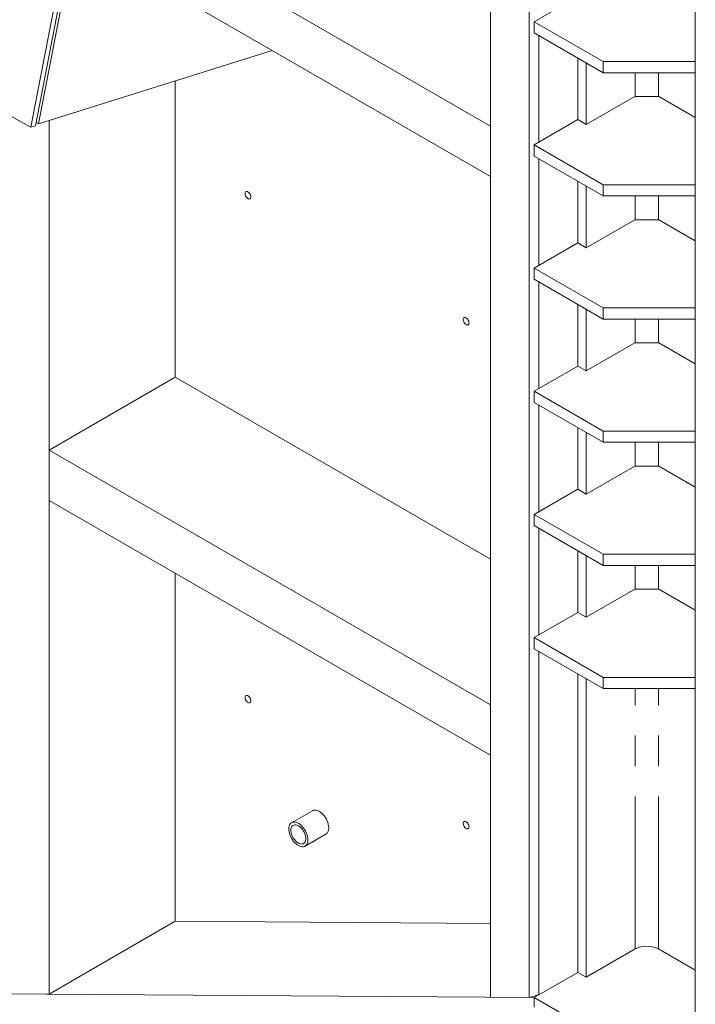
# Model space of a CAD drawing. Header units: millimetres. Extents: x 525 to 29324, y 175 to 20618.
# Tile 106 of 220: x 10582 to 11568, y 9638 to 11074. Entities that reach past the tile are written whole.
import ezdxf

# ---------------------------------------------------------------- set-up
doc = ezdxf.new("R2010")
doc.units = ezdxf.units.MM
doc.linetypes.add('SLD-Centrada-doble', pattern=[12.7, 6.35, -1.27, 1.27, -1.27, 1.27, -1.27])
doc.linetypes.add('SLD-Continua', pattern=[0])

msp = doc.modelspace()

# ---------------------------------------------------------------- linework, layer by layer
at = {"color": 7, "linetype": 'SLD-Continua', "lineweight": 18, "ltscale": 35}
for p, q in [((10794.7, 11934.1), (10598.9, 10917.3)), ((10794.7, 11934.1), (10598.9, 10917.3)), ((10794.7, 11934.1), (10598.9, 10917.3)), ((10794.7, 11934.1), (10598.9, 10917.3)), ((10801.1, 11936.2), (10605.4, 10919.3)), ((10801.1, 11936.2), (10605.4, 10919.3)), ((10801.1, 11936.2), (10605.4, 10919.3)), ((10801.1, 11936.2), (10605.4, 10919.3)), ((10804, 11929.8), (10610, 10922.1)), ((10804, 11929.8), (10610, 10922.1)), ((10804, 11929.8), (10610, 10922.1)), ((10804, 11929.8), (10610, 10922.1)), ((11268.9, 9648.2), (11268.9, 11631.9)), ((11268.9, 9648.2), (11268.9, 11631.9)), ((11268.9, 9648.2), (11268.9, 11631.9)), ((11268.9, 9648.2), (11268.9, 11631.9)), ((11325.4, 9647.8), (11325.4, 11599.3)), ((11325.4, 9647.8), (11325.4, 11599.3)), ((11325.4, 9647.8), (11325.4, 11599.3)), ((11325.4, 9647.8), (11325.4, 11599.3)), ((11567.6, 9585.5), (11567.6, 11518.7)), ((11567.6, 9585.5), (11567.6, 11518.7)), ((11567.6, 9585.5), (11567.6, 11518.7)), ((11567.6, 9585.5), (11567.6, 11518.7)), ((11567.6, 9585.5), (11567.6, 11518.7)), ((11567.6, 9585.5), (11567.6, 11518.7)), ((10598.9, 10917.3), (9813.7, 11339.8)), ((10598.9, 10917.3), (9813.7, 11339.8)), ((10598.9, 10917.3), (9813.7, 11339.8)), ((10598.9, 10917.3), (9813.7, 11339.8)), ((10829, 11172.6), (11268.9, 10918.7)), ((10829, 11172.6), (11268.9, 10918.7)), ((10829, 11172.6), (11268.9, 10918.7)), ((10829, 11172.6), (11268.9, 10918.7)), ((11396.1, 11107.7), (11332.5, 11071)), ((11396.1, 11107.7), (11332.5, 11071)), ((11396.1, 11107.7), (11332.5, 11071)), ((11396.1, 11107.7), (11332.5, 11071)), ((11396.1, 11107.7), (11332.5, 11071)), ((11396.1, 11107.7), (11332.5, 11071)), ((10829, 11099.1), (11268.9, 10845.2)), ((10829, 11099.1), (11268.9, 10845.2)), ((10829, 11099.1), (11268.9, 10845.2)), ((10829, 11099.1), (11268.9, 10845.2)), ((11332.5, 11071), (11433.3, 11012.8)), ((11332.5, 11071), (11332.5, 11054.7)), ((11332.5, 11071), (11433.3, 11012.8)), ((11332.5, 11071), (11332.5, 11054.7)), ((11332.5, 11071), (11433.3, 11012.8)), ((11332.5, 11071), (11332.5, 11054.7)), ((11332.5, 11071), (11433.3, 11012.8)), ((11332.5, 11071), (11332.5, 11054.7)), ((11332.5, 11071), (11433.3, 11012.8)), ((11332.5, 11071), (11332.5, 11054.7)), ((11332.5, 11071), (11433.3, 11012.8)), ((11332.5, 11071), (11332.5, 11054.7)), ((11332.5, 11054.7), (11433.3, 10996.5)), ((11332.5, 11054.7), (11433.3, 10996.5)), ((11332.5, 11054.7), (11433.3, 10996.5)), ((11332.5, 11054.7), (11433.3, 10996.5)), ((11332.5, 11054.7), (11433.3, 10996.5)), ((11332.5, 11054.7), (11433.3, 10996.5)), ((11339.6, 11050.6), (11339.6, 10895.4)), ((11339.6, 11050.6), (11339.6, 10895.4)), ((11339.6, 11050.6), (11339.6, 10895.4)), ((11339.6, 11050.6), (11339.6, 10895.4)), ((10610, 10922.1), (10950.4, 11029)), ((10610, 10922.1), (10950.4, 11029)), ((10610, 10922.1), (10950.4, 11029)), ((10610, 10922.1), (10950.4, 11029)), ((11396.1, 10928.1), (11396.1, 11017.9)), ((11396.1, 10928.1), (11396.1, 11017.9)), ((11396.1, 10928.1), (11396.1, 11017.9)), ((11396.1, 10928.1), (11396.1, 11017.9)), ((11396.1, 10928.1), (11396.1, 11017.9)), ((11396.1, 10928.1), (11396.1, 11017.9)), ((11408.5, 10920.9), (11408.5, 11010.8)), ((11408.5, 10920.9), (11408.5, 11010.8)), ((11408.5, 10920.9), (11408.5, 11010.8)), ((11408.5, 10920.9), (11408.5, 11010.8)), ((11408.5, 10920.9), (11408.5, 11010.8)), ((11408.5, 10920.9), (11408.5, 11010.8)), ((11433.3, 11012.8), (11567.6, 11012.8)), ((11433.3, 11012.8), (11433.3, 10996.5)), ((11433.3, 11012.8), (11433.3, 10996.5)), ((11433.3, 11012.8), (11567.6, 11012.8)), ((11433.3, 11012.8), (11567.6, 11012.8)), ((11433.3, 11012.8), (11433.3, 10996.5)), ((11433.3, 11012.8), (11433.3, 10996.5)), ((11433.3, 11012.8), (11567.6, 11012.8)), ((11433.3, 11012.8), (11433.3, 10996.5)), ((11433.3, 11012.8), (11567.6, 11012.8)), ((11433.3, 11012.8), (11433.3, 10996.5)), ((11433.3, 11012.8), (11567.6, 11012.8)), ((11433.3, 10996.5), (11567.6, 10996.5)), ((11433.3, 10996.5), (11567.6, 10996.5)), ((11433.3, 10996.5), (11567.6, 10996.5)), ((11433.3, 10996.5), (11567.6, 10996.5)), ((11433.3, 10996.5), (11567.6, 10996.5)), ((11433.3, 10996.5), (11567.6, 10996.5)), ((10809.2, 10552.4), (10809.2, 10984.7)), ((10809.2, 10552.4), (10809.2, 10984.7)), ((10809.2, 10552.4), (10809.2, 10984.7)), ((10809.2, 10552.4), (10809.2, 10984.7)), ((11479.2, 10961.8), (11408.5, 10920.9)), ((11479.2, 10961.8), (11408.5, 10920.9)), ((11479.2, 10961.8), (11408.5, 10920.9)), ((11479.2, 10961.8), (11408.5, 10920.9)), ((11479.2, 10961.8), (11408.5, 10920.9)), ((11479.2, 10961.8), (11408.5, 10920.9)), ((11514.6, 10961.8), (11479.2, 10961.8)), ((11514.6, 10961.8), (11479.2, 10961.8)), ((11514.6, 10961.8), (11479.2, 10961.8)), ((11514.6, 10961.8), (11479.2, 10961.8)), ((11514.6, 10961.8), (11479.2, 10961.8)), ((11514.6, 10961.8), (11479.2, 10961.8)), ((11567.6, 10931.1), (11514.6, 10961.8)), ((11567.6, 10931.1), (11514.6, 10961.8)), ((11567.6, 10931.1), (11514.6, 10961.8)), ((11567.6, 10931.1), (11514.6, 10961.8)), ((11567.6, 10931.1), (11514.6, 10961.8)), ((11567.6, 10931.1), (11514.6, 10961.8)), ((11396.1, 10928.1), (11332.5, 10891.3)), ((11396.1, 10928.1), (11332.5, 10891.3)), ((11396.1, 10928.1), (11332.5, 10891.3)), ((11396.1, 10928.1), (11332.5, 10891.3)), ((11396.1, 10928.1), (11332.5, 10891.3)), ((11396.1, 10928.1), (11332.5, 10891.3)), ((11408.5, 10920.9), (11396.1, 10928.1)), ((11408.5, 10920.9), (11396.1, 10928.1)), ((11408.5, 10920.9), (11396.1, 10928.1)), ((11408.5, 10920.9), (11396.1, 10928.1)), ((11408.5, 10920.9), (11396.1, 10928.1)), ((11408.5, 10920.9), (11396.1, 10928.1)), ((10598.9, 10917.3), (10605.4, 10919.3)), ((10598.9, 10917.3), (10605.4, 10919.3)), ((10598.9, 10917.3), (10605.4, 10919.3)), ((10598.9, 10917.3), (10605.4, 10919.3)), ((10610, 10922.1), (10606.3, 10924)), ((10610, 10922.1), (10606.3, 10924)), ((10610, 10922.1), (10606.3, 10924)), ((10610, 10922.1), (10606.3, 10924)), ((10625.4, 9652.9), (10625.4, 10926.9)), ((10625.4, 9652.9), (10625.4, 10926.9)), ((10625.4, 9652.9), (10625.4, 10926.9)), ((10625.4, 9652.9), (10625.4, 10926.9)), ((11268.9, 10845.2), (11268.9, 10918.7)), ((11268.9, 10845.2), (11268.9, 10918.7)), ((11268.9, 10845.2), (11268.9, 10918.7)), ((11268.9, 10845.2), (11268.9, 10918.7)), ((11332.5, 10891.3), (11433.3, 10833.2)), ((11332.5, 10891.3), (11332.5, 10875)), ((11332.5, 10891.3), (11433.3, 10833.2)), ((11332.5, 10891.3), (11332.5, 10875)), ((11332.5, 10891.3), (11433.3, 10833.2)), ((11332.5, 10891.3), (11332.5, 10875)), ((11332.5, 10891.3), (11433.3, 10833.2)), ((11332.5, 10891.3), (11332.5, 10875)), ((11332.5, 10891.3), (11433.3, 10833.2)), ((11332.5, 10891.3), (11332.5, 10875)), ((11332.5, 10891.3), (11433.3, 10833.2)), ((11332.5, 10891.3), (11332.5, 10875)), ((11332.5, 10875), (11433.3, 10816.9)), ((11332.5, 10875), (11433.3, 10816.9)), ((11332.5, 10875), (11433.3, 10816.9)), ((11332.5, 10875), (11433.3, 10816.9)), ((11332.5, 10875), (11433.3, 10816.9)), ((11332.5, 10875), (11433.3, 10816.9)), ((11339.6, 10870.9), (11339.6, 10715.8)), ((11339.6, 10870.9), (11339.6, 10715.8)), ((11339.6, 10870.9), (11339.6, 10715.8)), ((11339.6, 10870.9), (11339.6, 10715.8)), ((11396.1, 10748.4), (11396.1, 10838.3)), ((11396.1, 10748.4), (11396.1, 10838.3)), ((11396.1, 10748.4), (11396.1, 10838.3)), ((11396.1, 10748.4), (11396.1, 10838.3)), ((11396.1, 10748.4), (11396.1, 10838.3)), ((11396.1, 10748.4), (11396.1, 10838.3)), ((11408.5, 10741.3), (11408.5, 10831.1)), ((11408.5, 10741.3), (11408.5, 10831.1)), ((11408.5, 10741.3), (11408.5, 10831.1)), ((11408.5, 10741.3), (11408.5, 10831.1)), ((11408.5, 10741.3), (11408.5, 10831.1)), ((11408.5, 10741.3), (11408.5, 10831.1)), ((11433.3, 10833.2), (11433.3, 10816.9)), ((11433.3, 10833.2), (11567.6, 10833.2)), ((11433.3, 10833.2), (11433.3, 10816.9)), ((11433.3, 10833.2), (11567.6, 10833.2)), ((11433.3, 10833.2), (11433.3, 10816.9)), ((11433.3, 10833.2), (11567.6, 10833.2)), ((11433.3, 10833.2), (11433.3, 10816.9)), ((11433.3, 10833.2), (11567.6, 10833.2)), ((11433.3, 10833.2), (11433.3, 10816.9)), ((11433.3, 10833.2), (11567.6, 10833.2)), ((11433.3, 10833.2), (11433.3, 10816.9)), ((11433.3, 10833.2), (11567.6, 10833.2)), ((11433.3, 10816.9), (11567.6, 10816.9)), ((11433.3, 10816.9), (11567.6, 10816.9)), ((11433.3, 10816.9), (11567.6, 10816.9)), ((11433.3, 10816.9), (11567.6, 10816.9)), ((11433.3, 10816.9), (11567.6, 10816.9)), ((11433.3, 10816.9), (11567.6, 10816.9)), ((11479.2, 10782.1), (11408.5, 10741.3)), ((11479.2, 10782.1), (11408.5, 10741.3)), ((11479.2, 10782.1), (11408.5, 10741.3)), ((11479.2, 10782.1), (11408.5, 10741.3)), ((11479.2, 10782.1), (11408.5, 10741.3)), ((11479.2, 10782.1), (11408.5, 10741.3)), ((11514.6, 10782.1), (11479.2, 10782.1)), ((11514.6, 10782.1), (11479.2, 10782.1)), ((11514.6, 10782.1), (11479.2, 10782.1)), ((11514.6, 10782.1), (11479.2, 10782.1)), ((11514.6, 10782.1), (11479.2, 10782.1)), ((11514.6, 10782.1), (11479.2, 10782.1)), ((11567.6, 10751.5), (11514.6, 10782.1)), ((11567.6, 10751.5), (11514.6, 10782.1)), ((11567.6, 10751.5), (11514.6, 10782.1)), ((11567.6, 10751.5), (11514.6, 10782.1)), ((11567.6, 10751.5), (11514.6, 10782.1)), ((11567.6, 10751.5), (11514.6, 10782.1)), ((11396.1, 10748.4), (11332.5, 10711.7)), ((11396.1, 10748.4), (11332.5, 10711.7)), ((11396.1, 10748.4), (11332.5, 10711.7)), ((11396.1, 10748.4), (11332.5, 10711.7)), ((11396.1, 10748.4), (11332.5, 10711.7)), ((11396.1, 10748.4), (11332.5, 10711.7)), ((11408.5, 10741.3), (11396.1, 10748.4)), ((11408.5, 10741.3), (11396.1, 10748.4)), ((11408.5, 10741.3), (11396.1, 10748.4)), ((11408.5, 10741.3), (11396.1, 10748.4)), ((11408.5, 10741.3), (11396.1, 10748.4)), ((11408.5, 10741.3), (11396.1, 10748.4)), ((11332.5, 10711.7), (11433.3, 10653.5)), ((11332.5, 10711.7), (11332.5, 10695.4)), ((11332.5, 10711.7), (11433.3, 10653.5)), ((11332.5, 10711.7), (11332.5, 10695.4)), ((11332.5, 10711.7), (11433.3, 10653.5)), ((11332.5, 10711.7), (11332.5, 10695.4)), ((11332.5, 10711.7), (11433.3, 10653.5)), ((11332.5, 10711.7), (11332.5, 10695.4)), ((11332.5, 10711.7), (11433.3, 10653.5)), ((11332.5, 10711.7), (11332.5, 10695.4)), ((11332.5, 10711.7), (11433.3, 10653.5)), ((11332.5, 10711.7), (11332.5, 10695.4)), ((11332.5, 10695.4), (11433.3, 10637.2)), ((11332.5, 10695.4), (11433.3, 10637.2)), ((11332.5, 10695.4), (11433.3, 10637.2)), ((11332.5, 10695.4), (11433.3, 10637.2)), ((11332.5, 10695.4), (11433.3, 10637.2)), ((11332.5, 10695.4), (11433.3, 10637.2)), ((11339.6, 10691.3), (11339.6, 10536.2)), ((11339.6, 10691.3), (11339.6, 10536.2)), ((11339.6, 10691.3), (11339.6, 10536.2)), ((11339.6, 10691.3), (11339.6, 10536.2)), ((11396.1, 10568.8), (11396.1, 10658.6)), ((11396.1, 10568.8), (11396.1, 10658.6)), ((11396.1, 10568.8), (11396.1, 10658.6)), ((11396.1, 10568.8), (11396.1, 10658.6)), ((11396.1, 10568.8), (11396.1, 10658.6)), ((11396.1, 10568.8), (11396.1, 10658.6)), ((11408.5, 10561.7), (11408.5, 10651.5)), ((11408.5, 10561.7), (11408.5, 10651.5)), ((11408.5, 10561.7), (11408.5, 10651.5)), ((11408.5, 10561.7), (11408.5, 10651.5)), ((11408.5, 10561.7), (11408.5, 10651.5)), ((11408.5, 10561.7), (11408.5, 10651.5)), ((11433.3, 10653.5), (11567.6, 10653.5)), ((11433.3, 10653.5), (11433.3, 10637.2)), ((11433.3, 10653.5), (11567.6, 10653.5)), ((11433.3, 10653.5), (11433.3, 10637.2)), ((11433.3, 10653.5), (11567.6, 10653.5)), ((11433.3, 10653.5), (11433.3, 10637.2)), ((11433.3, 10653.5), (11567.6, 10653.5)), ((11433.3, 10653.5), (11433.3, 10637.2)), ((11433.3, 10653.5), (11567.6, 10653.5)), ((11433.3, 10653.5), (11433.3, 10637.2)), ((11433.3, 10653.5), (11567.6, 10653.5)), ((11433.3, 10653.5), (11433.3, 10637.2)), ((11433.3, 10637.2), (11567.6, 10637.2)), ((11433.3, 10637.2), (11567.6, 10637.2)), ((11433.3, 10637.2), (11567.6, 10637.2)), ((11433.3, 10637.2), (11567.6, 10637.2)), ((11433.3, 10637.2), (11567.6, 10637.2)), ((11433.3, 10637.2), (11567.6, 10637.2)), ((11479.2, 10602.5), (11408.5, 10561.7)), ((11479.2, 10602.5), (11408.5, 10561.7)), ((11479.2, 10602.5), (11408.5, 10561.7)), ((11479.2, 10602.5), (11408.5, 10561.7)), ((11479.2, 10602.5), (11408.5, 10561.7)), ((11479.2, 10602.5), (11408.5, 10561.7)), ((11514.6, 10602.5), (11479.2, 10602.5)), ((11514.6, 10602.5), (11479.2, 10602.5)), ((11514.6, 10602.5), (11479.2, 10602.5)), ((11514.6, 10602.5), (11479.2, 10602.5)), ((11514.6, 10602.5), (11479.2, 10602.5)), ((11514.6, 10602.5), (11479.2, 10602.5)), ((11567.6, 10571.9), (11514.6, 10602.5)), ((11567.6, 10571.9), (11514.6, 10602.5)), ((11567.6, 10571.9), (11514.6, 10602.5)), ((11567.6, 10571.9), (11514.6, 10602.5)), ((11567.6, 10571.9), (11514.6, 10602.5)), ((11567.6, 10571.9), (11514.6, 10602.5)), ((11396.1, 10568.8), (11332.5, 10532.1)), ((11396.1, 10568.8), (11332.5, 10532.1)), ((11396.1, 10568.8), (11332.5, 10532.1)), ((11396.1, 10568.8), (11332.5, 10532.1)), ((11396.1, 10568.8), (11332.5, 10532.1)), ((11396.1, 10568.8), (11332.5, 10532.1)), ((11408.5, 10561.7), (11396.1, 10568.8)), ((11408.5, 10561.7), (11396.1, 10568.8)), ((11408.5, 10561.7), (11396.1, 10568.8)), ((11408.5, 10561.7), (11396.1, 10568.8)), ((11408.5, 10561.7), (11396.1, 10568.8)), ((11408.5, 10561.7), (11396.1, 10568.8)), ((10625.4, 10446.3), (10809.2, 10552.4)), ((10625.4, 10446.3), (10809.2, 10552.4)), ((10625.4, 10446.3), (10809.2, 10552.4)), ((10625.4, 10446.3), (10809.2, 10552.4)), ((10809.2, 10552.4), (11268.9, 10287.1)), ((10809.2, 10552.4), (11268.9, 10287.1)), ((10809.2, 10552.4), (11268.9, 10287.1)), ((10809.2, 10552.4), (11268.9, 10287.1)), ((11332.5, 10532.1), (11433.3, 10473.9)), ((11332.5, 10532.1), (11332.5, 10515.7)), ((11332.5, 10532.1), (11433.3, 10473.9)), ((11332.5, 10532.1), (11332.5, 10515.7)), ((11332.5, 10532.1), (11433.3, 10473.9)), ((11332.5, 10532.1), (11332.5, 10515.7)), ((11332.5, 10532.1), (11433.3, 10473.9)), ((11332.5, 10532.1), (11332.5, 10515.7)), ((11332.5, 10532.1), (11433.3, 10473.9)), ((11332.5, 10532.1), (11332.5, 10515.7)), ((11332.5, 10532.1), (11433.3, 10473.9)), ((11332.5, 10532.1), (11332.5, 10515.7)), ((11332.5, 10515.7), (11433.3, 10457.6)), ((11332.5, 10515.7), (11433.3, 10457.6)), ((11332.5, 10515.7), (11433.3, 10457.6)), ((11332.5, 10515.7), (11433.3, 10457.6)), ((11332.5, 10515.7), (11433.3, 10457.6)), ((11332.5, 10515.7), (11433.3, 10457.6)), ((11339.6, 10511.7), (11339.6, 10356.5)), ((11339.6, 10511.7), (11339.6, 10356.5)), ((11339.6, 10511.7), (11339.6, 10356.5)), ((11339.6, 10511.7), (11339.6, 10356.5)), ((11396.1, 10389.2), (11396.1, 10479)), ((11396.1, 10389.2), (11396.1, 10479)), ((11396.1, 10389.2), (11396.1, 10479)), ((11396.1, 10389.2), (11396.1, 10479)), ((11396.1, 10389.2), (11396.1, 10479)), ((11396.1, 10389.2), (11396.1, 10479)), ((11408.5, 10382), (11408.5, 10471.9)), ((11408.5, 10382), (11408.5, 10471.9)), ((11408.5, 10382), (11408.5, 10471.9)), ((11408.5, 10382), (11408.5, 10471.9)), ((11408.5, 10382), (11408.5, 10471.9)), ((11408.5, 10382), (11408.5, 10471.9)), ((11433.3, 10473.9), (11567.6, 10473.9)), ((11433.3, 10473.9), (11433.3, 10457.6)), ((11433.3, 10473.9), (11567.6, 10473.9)), ((11433.3, 10473.9), (11433.3, 10457.6)), ((11433.3, 10473.9), (11567.6, 10473.9)), ((11433.3, 10473.9), (11433.3, 10457.6)), ((11433.3, 10473.9), (11567.6, 10473.9)), ((11433.3, 10473.9), (11433.3, 10457.6)), ((11433.3, 10473.9), (11567.6, 10473.9)), ((11433.3, 10473.9), (11433.3, 10457.6)), ((11433.3, 10473.9), (11567.6, 10473.9)), ((11433.3, 10473.9), (11433.3, 10457.6)), ((11433.3, 10457.6), (11567.6, 10457.6)), ((11433.3, 10457.6), (11567.6, 10457.6)), ((11433.3, 10457.6), (11567.6, 10457.6)), ((11433.3, 10457.6), (11567.6, 10457.6)), ((11433.3, 10457.6), (11567.6, 10457.6)), ((11433.3, 10457.6), (11567.6, 10457.6)), ((10625.4, 10446.3), (11268.9, 10074.8)), ((10625.4, 10372.8), (10625.4, 10446.3)), ((10625.4, 10446.3), (11268.9, 10074.8)), ((10625.4, 10372.8), (10625.4, 10446.3)), ((10625.4, 10446.3), (11268.9, 10074.8)), ((10625.4, 10372.8), (10625.4, 10446.3)), ((10625.4, 10446.3), (11268.9, 10074.8)), ((10625.4, 10372.8), (10625.4, 10446.3)), ((11479.2, 10422.8), (11408.5, 10382)), ((11479.2, 10422.8), (11408.5, 10382)), ((11479.2, 10422.8), (11408.5, 10382)), ((11479.2, 10422.8), (11408.5, 10382)), ((11479.2, 10422.8), (11408.5, 10382)), ((11479.2, 10422.8), (11408.5, 10382)), ((11514.6, 10422.8), (11479.2, 10422.8)), ((11514.6, 10422.8), (11479.2, 10422.8)), ((11514.6, 10422.8), (11479.2, 10422.8)), ((11514.6, 10422.8), (11479.2, 10422.8)), ((11514.6, 10422.8), (11479.2, 10422.8)), ((11514.6, 10422.8), (11479.2, 10422.8)), ((11567.6, 10392.2), (11514.6, 10422.8)), ((11567.6, 10392.2), (11514.6, 10422.8)), ((11567.6, 10392.2), (11514.6, 10422.8)), ((11567.6, 10392.2), (11514.6, 10422.8)), ((11567.6, 10392.2), (11514.6, 10422.8)), ((11567.6, 10392.2), (11514.6, 10422.8)), ((11396.1, 10389.2), (11332.5, 10352.4)), ((11396.1, 10389.2), (11332.5, 10352.4)), ((11396.1, 10389.2), (11332.5, 10352.4)), ((11396.1, 10389.2), (11332.5, 10352.4)), ((11396.1, 10389.2), (11332.5, 10352.4)), ((11396.1, 10389.2), (11332.5, 10352.4)), ((11408.5, 10382), (11396.1, 10389.2)), ((11408.5, 10382), (11396.1, 10389.2)), ((11408.5, 10382), (11396.1, 10389.2)), ((11408.5, 10382), (11396.1, 10389.2)), ((11408.5, 10382), (11396.1, 10389.2)), ((11408.5, 10382), (11396.1, 10389.2)), ((10625.4, 10372.8), (11268.9, 10001.3)), ((10625.4, 10372.8), (11268.9, 10001.3)), ((10625.4, 10372.8), (11268.9, 10001.3)), ((10625.4, 10372.8), (11268.9, 10001.3)), ((11332.5, 10352.4), (11433.3, 10294.3)), ((11332.5, 10352.4), (11332.5, 10336.1)), ((11332.5, 10352.4), (11433.3, 10294.3)), ((11332.5, 10352.4), (11332.5, 10336.1)), ((11332.5, 10352.4), (11433.3, 10294.3)), ((11332.5, 10352.4), (11332.5, 10336.1)), ((11332.5, 10352.4), (11433.3, 10294.3)), ((11332.5, 10352.4), (11332.5, 10336.1)), ((11332.5, 10352.4), (11433.3, 10294.3)), ((11332.5, 10352.4), (11332.5, 10336.1)), ((11332.5, 10352.4), (11433.3, 10294.3)), ((11332.5, 10352.4), (11332.5, 10336.1)), ((11332.5, 10336.1), (11433.3, 10277.9)), ((11332.5, 10336.1), (11433.3, 10277.9)), ((11332.5, 10336.1), (11433.3, 10277.9)), ((11332.5, 10336.1), (11433.3, 10277.9)), ((11332.5, 10336.1), (11433.3, 10277.9)), ((11332.5, 10336.1), (11433.3, 10277.9)), ((11339.6, 10332), (11339.6, 10176.9)), ((11339.6, 10332), (11339.6, 10176.9)), ((11339.6, 10332), (11339.6, 10176.9)), ((11339.6, 10332), (11339.6, 10176.9)), ((11396.1, 10209.5), (11396.1, 10299.4)), ((11396.1, 10209.5), (11396.1, 10299.4)), ((11396.1, 10209.5), (11396.1, 10299.4)), ((11396.1, 10209.5), (11396.1, 10299.4)), ((11396.1, 10209.5), (11396.1, 10299.4)), ((11396.1, 10209.5), (11396.1, 10299.4)), ((11408.5, 10202.4), (11408.5, 10292.2)), ((11408.5, 10202.4), (11408.5, 10292.2)), ((11408.5, 10202.4), (11408.5, 10292.2)), ((11408.5, 10202.4), (11408.5, 10292.2)), ((11408.5, 10202.4), (11408.5, 10292.2)), ((11408.5, 10202.4), (11408.5, 10292.2)), ((11433.3, 10294.3), (11567.6, 10294.3)), ((11433.3, 10294.3), (11433.3, 10277.9)), ((11433.3, 10294.3), (11567.6, 10294.3)), ((11433.3, 10294.3), (11433.3, 10277.9)), ((11433.3, 10294.3), (11567.6, 10294.3)), ((11433.3, 10294.3), (11433.3, 10277.9)), ((11433.3, 10294.3), (11567.6, 10294.3)), ((11433.3, 10294.3), (11433.3, 10277.9)), ((11433.3, 10294.3), (11567.6, 10294.3)), ((11433.3, 10294.3), (11433.3, 10277.9)), ((11433.3, 10294.3), (11567.6, 10294.3)), ((11433.3, 10294.3), (11433.3, 10277.9)), ((11433.3, 10277.9), (11567.6, 10277.9)), ((11433.3, 10277.9), (11567.6, 10277.9)), ((11433.3, 10277.9), (11567.6, 10277.9)), ((11433.3, 10277.9), (11567.6, 10277.9)), ((11433.3, 10277.9), (11567.6, 10277.9)), ((11433.3, 10277.9), (11567.6, 10277.9)), ((10809.2, 9759), (10809.2, 10266.6)), ((10809.2, 9759), (10809.2, 10266.6)), ((10809.2, 9759), (10809.2, 10266.6)), ((10809.2, 9759), (10809.2, 10266.6)), ((11479.2, 10243.2), (11408.5, 10202.4)), ((11479.2, 10243.2), (11408.5, 10202.4)), ((11479.2, 10243.2), (11408.5, 10202.4)), ((11479.2, 10243.2), (11408.5, 10202.4)), ((11479.2, 10243.2), (11408.5, 10202.4)), ((11479.2, 10243.2), (11408.5, 10202.4)), ((11514.6, 10243.2), (11479.2, 10243.2)), ((11514.6, 10243.2), (11479.2, 10243.2)), ((11514.6, 10243.2), (11479.2, 10243.2)), ((11514.6, 10243.2), (11479.2, 10243.2)), ((11514.6, 10243.2), (11479.2, 10243.2)), ((11514.6, 10243.2), (11479.2, 10243.2)), ((11567.6, 10212.6), (11514.6, 10243.2)), ((11567.6, 10212.6), (11514.6, 10243.2)), ((11567.6, 10212.6), (11514.6, 10243.2)), ((11567.6, 10212.6), (11514.6, 10243.2)), ((11567.6, 10212.6), (11514.6, 10243.2)), ((11567.6, 10212.6), (11514.6, 10243.2)), ((11396.1, 10209.5), (11332.5, 10172.8)), ((11396.1, 10209.5), (11332.5, 10172.8)), ((11396.1, 10209.5), (11332.5, 10172.8)), ((11396.1, 10209.5), (11332.5, 10172.8)), ((11396.1, 10209.5), (11332.5, 10172.8)), ((11396.1, 10209.5), (11332.5, 10172.8)), ((11408.5, 10202.4), (11396.1, 10209.5)), ((11408.5, 10202.4), (11396.1, 10209.5)), ((11408.5, 10202.4), (11396.1, 10209.5)), ((11408.5, 10202.4), (11396.1, 10209.5)), ((11408.5, 10202.4), (11396.1, 10209.5)), ((11408.5, 10202.4), (11396.1, 10209.5)), ((11332.5, 10172.8), (11433.3, 10114.6)), ((11332.5, 10172.8), (11332.5, 10156.5)), ((11332.5, 10172.8), (11433.3, 10114.6)), ((11332.5, 10172.8), (11332.5, 10156.5)), ((11332.5, 10172.8), (11433.3, 10114.6)), ((11332.5, 10172.8), (11332.5, 10156.5)), ((11332.5, 10172.8), (11433.3, 10114.6)), ((11332.5, 10172.8), (11332.5, 10156.5)), ((11332.5, 10172.8), (11433.3, 10114.6)), ((11332.5, 10172.8), (11332.5, 10156.5)), ((11332.5, 10172.8), (11433.3, 10114.6)), ((11332.5, 10172.8), (11332.5, 10156.5)), ((11332.5, 10156.5), (11433.3, 10098.3)), ((11332.5, 10156.5), (11433.3, 10098.3)), ((11332.5, 10156.5), (11433.3, 10098.3)), ((11332.5, 10156.5), (11433.3, 10098.3)), ((11332.5, 10156.5), (11433.3, 10098.3)), ((11332.5, 10156.5), (11433.3, 10098.3)), ((11339.6, 10152.4), (11339.6, 9651.8)), ((11339.6, 10152.4), (11339.6, 9651.8)), ((11339.6, 10152.4), (11339.6, 9651.8)), ((11339.6, 10152.4), (11339.6, 9651.8)), ((11396.1, 9684.5), (11396.1, 10119.7)), ((11396.1, 9684.5), (11396.1, 10119.7)), ((11396.1, 9684.5), (11396.1, 10119.7)), ((11396.1, 9684.5), (11396.1, 10119.7)), ((11396.1, 9684.5), (11396.1, 10119.7)), ((11396.1, 9684.5), (11396.1, 10119.7)), ((11408.5, 9677.4), (11408.5, 10112.6)), ((11408.5, 9677.4), (11408.5, 10112.6)), ((11408.5, 9677.4), (11408.5, 10112.6)), ((11408.5, 9677.4), (11408.5, 10112.6)), ((11408.5, 9677.4), (11408.5, 10112.6)), ((11408.5, 9677.4), (11408.5, 10112.6)), ((11433.3, 10114.6), (11567.6, 10114.6)), ((11433.3, 10114.6), (11433.3, 10098.3)), ((11433.3, 10114.6), (11567.6, 10114.6)), ((11433.3, 10114.6), (11433.3, 10098.3)), ((11433.3, 10114.6), (11433.3, 10098.3)), ((11433.3, 10114.6), (11567.6, 10114.6)), ((11433.3, 10114.6), (11567.6, 10114.6)), ((11433.3, 10114.6), (11433.3, 10098.3)), ((11433.3, 10114.6), (11433.3, 10098.3)), ((11433.3, 10114.6), (11567.6, 10114.6)), ((11433.3, 10114.6), (11433.3, 10098.3)), ((11433.3, 10114.6), (11567.6, 10114.6)), ((11433.3, 10098.3), (11567.6, 10098.3)), ((11433.3, 10098.3), (11567.6, 10098.3)), ((11433.3, 10098.3), (11567.6, 10098.3)), ((11433.3, 10098.3), (11567.6, 10098.3)), ((11433.3, 10098.3), (11567.6, 10098.3)), ((11433.3, 10098.3), (11567.6, 10098.3)), ((11268.9, 10001.3), (11268.9, 10074.8)), ((11268.9, 10001.3), (11268.9, 10074.8)), ((11268.9, 10001.3), (11268.9, 10074.8)), ((11268.9, 10001.3), (11268.9, 10074.8)), ((11009.3, 9920.3), (10978.9, 9902.7)), ((11009.3, 9920.3), (10978.9, 9902.7)), ((11009.3, 9920.3), (10978.9, 9902.7)), ((10998.6, 9868.5), (11029, 9886.1)), ((10998.6, 9868.5), (11029, 9886.1)), ((10998.6, 9868.5), (11029, 9886.1)), ((10625.4, 9652.9), (10809.2, 9759)), ((10625.4, 9652.9), (10809.2, 9759)), ((10625.4, 9652.9), (10809.2, 9759)), ((10625.4, 9652.9), (10809.2, 9759)), ((10809.2, 9759), (11268.9, 9755.7)), ((10809.2, 9759), (11268.9, 9755.7)), ((10809.2, 9759), (11268.9, 9755.7)), ((10809.2, 9759), (11268.9, 9755.7)), ((11268.9, 9755.7), (10809.2, 9759)), ((11268.9, 9755.7), (10809.2, 9759)), ((11268.9, 9755.7), (10809.2, 9759)), ((11479.9, 9718.6), (11408.5, 9677.4)), ((11479.9, 9718.6), (11408.5, 9677.4)), ((11479.9, 9718.6), (11408.5, 9677.4)), ((11479.9, 9718.6), (11408.5, 9677.4)), ((11479.9, 9718.6), (11408.5, 9677.4)), ((11479.9, 9718.6), (11408.5, 9677.4)), ((11567.6, 9687.6), (11513.9, 9718.6)), ((11567.6, 9687.6), (11513.9, 9718.6)), ((11567.6, 9687.6), (11513.9, 9718.6)), ((11567.6, 9687.6), (11513.9, 9718.6)), ((11567.6, 9687.6), (11513.9, 9718.6)), ((11567.6, 9687.6), (11513.9, 9718.6)), ((11396.1, 9684.5), (11332.5, 9647.8)), ((11396.1, 9684.5), (11332.5, 9647.8)), ((11396.1, 9684.5), (11332.5, 9647.8)), ((11332.5, 9647.8), (11396.1, 9684.5)), ((11332.5, 9647.8), (11396.1, 9684.5)), ((11332.5, 9647.8), (11396.1, 9684.5)), ((11339.6, 9651.8), (11396.1, 9684.5)), ((11339.6, 9651.8), (11396.1, 9684.5)), ((11339.6, 9651.8), (11396.1, 9684.5)), ((11339.6, 9651.8), (11396.1, 9684.5)), ((11408.5, 9677.4), (11396.1, 9684.5)), ((11408.5, 9677.4), (11396.1, 9684.5)), ((11408.5, 9677.4), (11396.1, 9684.5)), ((11408.5, 9677.4), (11396.1, 9684.5)), ((11408.5, 9677.4), (11396.1, 9684.5)), ((11408.5, 9677.4), (11396.1, 9684.5)), ((11332.5, 9647.8), (10441.5, 9654.2)), ((11332.5, 9647.8), (10441.5, 9654.2)), ((11332.5, 9647.8), (10441.5, 9654.2)), ((10561.8, 9653.3), (10625.4, 9652.9)), ((10561.8, 9653.3), (10625.4, 9652.9)), ((10561.8, 9653.3), (10625.4, 9652.9)), ((10561.8, 9653.3), (10625.4, 9652.9)), ((11339.6, 9651.8), (11325.4, 9647.8)), ((11339.6, 9651.8), (11325.4, 9647.8)), ((11339.6, 9651.8), (11325.4, 9647.8)), ((11339.6, 9651.8), (11325.4, 9647.8)), ((11268.9, 9648.2), (11325.4, 9647.8)), ((11268.9, 9648.2), (11325.4, 9647.8)), ((11268.9, 9648.2), (11325.4, 9647.8)), ((11268.9, 9648.2), (11325.4, 9647.8)), ((11516.3, 9541.6), (11332.5, 9647.8)), ((11332.5, 9647.8), (11332.5, 9633.5)), ((11516.3, 9541.6), (11332.5, 9647.8)), ((11332.5, 9647.8), (11332.5, 9633.5)), ((11516.3, 9541.6), (11332.5, 9647.8)), ((11332.5, 9647.8), (11332.5, 9633.5)), ((11332.5, 9647.8), (11332.5, 9633.5)), ((11332.5, 9647.8), (11332.5, 9633.5)), ((11332.5, 9647.8), (11332.5, 9633.5))]:
    msp.add_line(p, q, dxfattribs=at)
at = {"color": 8, "linetype": 'SLD-Centrada-doble', "lineweight": 18, "ltscale": 35}
for p, q in [((11479.9, 10961.8), (11479.9, 10996.5)), ((11479.9, 10961.8), (11479.9, 10996.5)), ((11479.9, 10961.8), (11479.9, 10996.5)), ((11479.9, 10961.8), (11479.9, 10996.5)), ((11479.9, 10961.8), (11479.9, 10996.5)), ((11479.9, 10961.8), (11479.9, 10996.5)), ((11513.9, 10961.8), (11513.9, 10996.5)), ((11513.9, 10961.8), (11513.9, 10996.5)), ((11513.9, 10961.8), (11513.9, 10996.5)), ((11513.9, 10961.8), (11513.9, 10996.5)), ((11513.9, 10961.8), (11513.9, 10996.5)), ((11513.9, 10961.8), (11513.9, 10996.5)), ((11479.9, 10782.1), (11479.9, 10816.9)), ((11479.9, 10782.1), (11479.9, 10816.9)), ((11479.9, 10782.1), (11479.9, 10816.9)), ((11479.9, 10782.1), (11479.9, 10816.9)), ((11479.9, 10782.1), (11479.9, 10816.9)), ((11479.9, 10782.1), (11479.9, 10816.9)), ((11513.9, 10782.1), (11513.9, 10816.9)), ((11513.9, 10782.1), (11513.9, 10816.9)), ((11513.9, 10782.1), (11513.9, 10816.9)), ((11513.9, 10782.1), (11513.9, 10816.9)), ((11513.9, 10782.1), (11513.9, 10816.9)), ((11513.9, 10782.1), (11513.9, 10816.9)), ((11479.9, 10602.5), (11479.9, 10637.2)), ((11479.9, 10602.5), (11479.9, 10637.2)), ((11479.9, 10602.5), (11479.9, 10637.2)), ((11479.9, 10602.5), (11479.9, 10637.2)), ((11479.9, 10602.5), (11479.9, 10637.2)), ((11479.9, 10602.5), (11479.9, 10637.2)), ((11513.9, 10602.5), (11513.9, 10637.2)), ((11513.9, 10602.5), (11513.9, 10637.2)), ((11513.9, 10602.5), (11513.9, 10637.2)), ((11513.9, 10602.5), (11513.9, 10637.2)), ((11513.9, 10602.5), (11513.9, 10637.2)), ((11513.9, 10602.5), (11513.9, 10637.2)), ((11479.9, 10422.8), (11479.9, 10457.6)), ((11479.9, 10422.8), (11479.9, 10457.6)), ((11479.9, 10422.8), (11479.9, 10457.6)), ((11479.9, 10422.8), (11479.9, 10457.6)), ((11479.9, 10422.8), (11479.9, 10457.6)), ((11479.9, 10422.8), (11479.9, 10457.6)), ((11513.9, 10422.8), (11513.9, 10457.6)), ((11513.9, 10422.8), (11513.9, 10457.6)), ((11513.9, 10422.8), (11513.9, 10457.6)), ((11513.9, 10422.8), (11513.9, 10457.6)), ((11513.9, 10422.8), (11513.9, 10457.6)), ((11513.9, 10422.8), (11513.9, 10457.6)), ((11479.9, 10243.2), (11479.9, 10277.9)), ((11479.9, 10243.2), (11479.9, 10277.9)), ((11479.9, 10243.2), (11479.9, 10277.9)), ((11479.9, 10243.2), (11479.9, 10277.9)), ((11479.9, 10243.2), (11479.9, 10277.9)), ((11479.9, 10243.2), (11479.9, 10277.9)), ((11513.9, 10243.2), (11513.9, 10277.9)), ((11513.9, 10243.2), (11513.9, 10277.9)), ((11513.9, 10243.2), (11513.9, 10277.9)), ((11513.9, 10243.2), (11513.9, 10277.9)), ((11513.9, 10243.2), (11513.9, 10277.9)), ((11513.9, 10243.2), (11513.9, 10277.9)), ((11479.9, 9718.6), (11479.9, 10098.3)), ((11479.9, 9718.6), (11479.9, 10098.3)), ((11479.9, 9718.6), (11479.9, 10098.3)), ((11479.9, 9718.6), (11479.9, 10098.3)), ((11479.9, 9718.6), (11479.9, 10098.3)), ((11479.9, 9718.6), (11479.9, 10098.3)), ((11513.9, 9718.6), (11513.9, 10098.3)), ((11513.9, 9718.6), (11513.9, 10098.3)), ((11513.9, 9718.6), (11513.9, 10098.3)), ((11513.9, 9718.6), (11513.9, 10098.3)), ((11513.9, 9718.6), (11513.9, 10098.3)), ((11513.9, 9718.6), (11513.9, 10098.3))]:
    msp.add_line(p, q, dxfattribs=at)
at = {"color": 7, "linetype": 'SLD-Continua', "lineweight": 18, "ltscale": 35, "flags": 128}
for points in [[(10919.5, 10815.3), (10919.4, 10816.6), (10919, 10818), (10918.4, 10819.4), (10917.6, 10820.6), (10916.6, 10821.7), (10915.6, 10822.5), (10914.5, 10823.1), (10913.5, 10823.3), (10912.6, 10823.1), (10911.9, 10822.6), (10911.4, 10821.9), (10911.1, 10820.8), (10911.1, 10819.6), (10911.4, 10818.3), (10911.9, 10816.9), (10912.6, 10815.6), (10913.5, 10814.4), (10914.5, 10813.4), (10915.6, 10812.7), (10916.6, 10812.4), (10917.6, 10812.3), (10918.4, 10812.6), (10919, 10813.3), (10919.4, 10814.2), (10919.5, 10815.3)], [(10919.5, 10815.3), (10919.4, 10816.6), (10919, 10818), (10918.4, 10819.4), (10917.6, 10820.6), (10916.6, 10821.7), (10915.6, 10822.5), (10914.5, 10823.1), (10913.5, 10823.3), (10912.6, 10823.1), (10911.9, 10822.6), (10911.4, 10821.9), (10911.1, 10820.8), (10911.1, 10819.6), (10911.4, 10818.3), (10911.9, 10816.9), (10912.6, 10815.6), (10913.5, 10814.4), (10914.5, 10813.4), (10915.6, 10812.7), (10916.6, 10812.4), (10917.6, 10812.3), (10918.4, 10812.6), (10919, 10813.3), (10919.4, 10814.2), (10919.5, 10815.3)], [(10919.5, 10815.3), (10919.4, 10816.6), (10919, 10818), (10918.4, 10819.4), (10917.6, 10820.6), (10916.6, 10821.7), (10915.6, 10822.5), (10914.5, 10823.1), (10913.5, 10823.3), (10912.6, 10823.1), (10911.9, 10822.6), (10911.4, 10821.9), (10911.1, 10820.8), (10911.1, 10819.6), (10911.4, 10818.3), (10911.9, 10816.9), (10912.6, 10815.6), (10913.5, 10814.4), (10914.5, 10813.4), (10915.6, 10812.7), (10916.6, 10812.4), (10917.6, 10812.3), (10918.4, 10812.6), (10919, 10813.3), (10919.4, 10814.2), (10919.5, 10815.3)], [(10919.5, 10815.3), (10919.4, 10816.6), (10919, 10818), (10918.4, 10819.4), (10917.6, 10820.6), (10916.6, 10821.7), (10915.6, 10822.5), (10914.5, 10823.1), (10913.5, 10823.3), (10912.6, 10823.1), (10911.9, 10822.6), (10911.4, 10821.9), (10911.1, 10820.8), (10911.1, 10819.6), (10911.4, 10818.3), (10911.9, 10816.9), (10912.6, 10815.6), (10913.5, 10814.4), (10914.5, 10813.4), (10915.6, 10812.7), (10916.6, 10812.4), (10917.6, 10812.3), (10918.4, 10812.6), (10919, 10813.3), (10919.4, 10814.2), (10919.5, 10815.3)], [(11237.7, 10631.6), (11237.6, 10632.9), (11237.2, 10634.3), (11236.6, 10635.7), (11235.8, 10636.9), (11234.8, 10638), (11233.8, 10638.8), (11232.7, 10639.4), (11231.7, 10639.6), (11230.8, 10639.4), (11230.1, 10639), (11229.6, 10638.2), (11229.3, 10637.1), (11229.3, 10635.9), (11229.6, 10634.6), (11230.1, 10633.2), (11230.8, 10631.9), (11231.7, 10630.7), (11232.7, 10629.7), (11233.8, 10629.1), (11234.8, 10628.7), (11235.8, 10628.6), (11236.6, 10629), (11237.2, 10629.6), (11237.6, 10630.5), (11237.7, 10631.6)], [(11237.7, 10631.6), (11237.6, 10632.9), (11237.2, 10634.3), (11236.6, 10635.7), (11235.8, 10636.9), (11234.8, 10638), (11233.8, 10638.8), (11232.7, 10639.4), (11231.7, 10639.6), (11230.8, 10639.4), (11230.1, 10639), (11229.6, 10638.2), (11229.3, 10637.1), (11229.3, 10635.9), (11229.6, 10634.6), (11230.1, 10633.2), (11230.8, 10631.9), (11231.7, 10630.7), (11232.7, 10629.7), (11233.8, 10629.1), (11234.8, 10628.7), (11235.8, 10628.6), (11236.6, 10629), (11237.2, 10629.6), (11237.6, 10630.5), (11237.7, 10631.6)], [(11237.7, 10631.6), (11237.6, 10632.9), (11237.2, 10634.3), (11236.6, 10635.7), (11235.8, 10636.9), (11234.8, 10638), (11233.8, 10638.8), (11232.7, 10639.4), (11231.7, 10639.6), (11230.8, 10639.4), (11230.1, 10639), (11229.6, 10638.2), (11229.3, 10637.1), (11229.3, 10635.9), (11229.6, 10634.6), (11230.1, 10633.2), (11230.8, 10631.9), (11231.7, 10630.7), (11232.7, 10629.7), (11233.8, 10629.1), (11234.8, 10628.7), (11235.8, 10628.6), (11236.6, 10629), (11237.2, 10629.6), (11237.6, 10630.5), (11237.7, 10631.6)], [(11237.7, 10631.6), (11237.6, 10632.9), (11237.2, 10634.3), (11236.6, 10635.7), (11235.8, 10636.9), (11234.8, 10638), (11233.8, 10638.8), (11232.7, 10639.4), (11231.7, 10639.6), (11230.8, 10639.4), (11230.1, 10639), (11229.6, 10638.2), (11229.3, 10637.1), (11229.3, 10635.9), (11229.6, 10634.6), (11230.1, 10633.2), (11230.8, 10631.9), (11231.7, 10630.7), (11232.7, 10629.7), (11233.8, 10629.1), (11234.8, 10628.7), (11235.8, 10628.6), (11236.6, 10629), (11237.2, 10629.6), (11237.6, 10630.5), (11237.7, 10631.6)], [(10919.5, 10080.5), (10919.4, 10081.7), (10919, 10083.1), (10918.4, 10084.5), (10917.6, 10085.7), (10916.6, 10086.8), (10915.6, 10087.6), (10914.5, 10088.2), (10913.5, 10088.4), (10912.6, 10088.2), (10911.9, 10087.8), (10911.4, 10087), (10911.1, 10085.9), (10911.1, 10084.7), (10911.4, 10083.4), (10911.9, 10082), (10912.6, 10080.7), (10913.5, 10079.5), (10914.5, 10078.5), (10915.6, 10077.9), (10916.6, 10077.5), (10917.6, 10077.5), (10918.4, 10077.8), (10919, 10078.4), (10919.4, 10079.3), (10919.5, 10080.5)], [(10919.5, 10080.5), (10919.4, 10081.7), (10919, 10083.1), (10918.4, 10084.5), (10917.6, 10085.7), (10916.6, 10086.8), (10915.6, 10087.6), (10914.5, 10088.2), (10913.5, 10088.4), (10912.6, 10088.2), (10911.9, 10087.8), (10911.4, 10087), (10911.1, 10085.9), (10911.1, 10084.7), (10911.4, 10083.4), (10911.9, 10082), (10912.6, 10080.7), (10913.5, 10079.5), (10914.5, 10078.5), (10915.6, 10077.9), (10916.6, 10077.5), (10917.6, 10077.5), (10918.4, 10077.8), (10919, 10078.4), (10919.4, 10079.3), (10919.5, 10080.5)], [(10919.5, 10080.5), (10919.4, 10081.7), (10919, 10083.1), (10918.4, 10084.5), (10917.6, 10085.7), (10916.6, 10086.8), (10915.6, 10087.6), (10914.5, 10088.2), (10913.5, 10088.4), (10912.6, 10088.2), (10911.9, 10087.8), (10911.4, 10087), (10911.1, 10085.9), (10911.1, 10084.7), (10911.4, 10083.4), (10911.9, 10082), (10912.6, 10080.7), (10913.5, 10079.5), (10914.5, 10078.5), (10915.6, 10077.9), (10916.6, 10077.5), (10917.6, 10077.5), (10918.4, 10077.8), (10919, 10078.4), (10919.4, 10079.3), (10919.5, 10080.5)], [(10919.5, 10080.5), (10919.4, 10081.7), (10919, 10083.1), (10918.4, 10084.5), (10917.6, 10085.7), (10916.6, 10086.8), (10915.6, 10087.6), (10914.5, 10088.2), (10913.5, 10088.4), (10912.6, 10088.2), (10911.9, 10087.8), (10911.4, 10087), (10911.1, 10085.9), (10911.1, 10084.7), (10911.4, 10083.4), (10911.9, 10082), (10912.6, 10080.7), (10913.5, 10079.5), (10914.5, 10078.5), (10915.6, 10077.9), (10916.6, 10077.5), (10917.6, 10077.5), (10918.4, 10077.8), (10919, 10078.4), (10919.4, 10079.3), (10919.5, 10080.5)], [(11029, 9886.1), (11029.4, 9886.3), (11030.6, 9887.3), (11031.5, 9888.6), (11032.3, 9890.2), (11032.8, 9891.9), (11033.1, 9893.9), (11033.1, 9896), (11032.9, 9898.3), (11032.4, 9900.7), (11031.7, 9903.1), (11030.7, 9905.5), (11029.6, 9907.8), (11028.3, 9910.1), (11026.8, 9912.3), (11025.2, 9914.3), (11023.4, 9916.1), (11021.6, 9917.6), (11019.8, 9918.9), (11017.9, 9920), (11016.1, 9920.7), (11014.3, 9921.1), (11012.6, 9921.2), (11011, 9921), (11009.5, 9920.4), (11009.3, 9920.3)], [(11029, 9886.1), (11029.4, 9886.3), (11030.6, 9887.3), (11031.5, 9888.6), (11032.3, 9890.2), (11032.8, 9891.9), (11033.1, 9893.9), (11033.1, 9896), (11032.9, 9898.3), (11032.4, 9900.7), (11031.7, 9903.1), (11030.7, 9905.5), (11029.6, 9907.8), (11028.3, 9910.1), (11026.8, 9912.3), (11025.2, 9914.3), (11023.4, 9916.1), (11021.6, 9917.6), (11019.8, 9918.9), (11017.9, 9920), (11016.1, 9920.7), (11014.3, 9921.1), (11012.6, 9921.2), (11011, 9921), (11009.5, 9920.4), (11009.3, 9920.3)], [(11029, 9886.1), (11029.4, 9886.3), (11030.6, 9887.3), (11031.5, 9888.6), (11032.3, 9890.2), (11032.8, 9891.9), (11033.1, 9893.9), (11033.1, 9896), (11032.9, 9898.3), (11032.4, 9900.7), (11031.7, 9903.1), (11030.7, 9905.5), (11029.6, 9907.8), (11028.3, 9910.1), (11026.8, 9912.3), (11025.2, 9914.3), (11023.4, 9916.1), (11021.6, 9917.6), (11019.8, 9918.9), (11017.9, 9920), (11016.1, 9920.7), (11014.3, 9921.1), (11012.6, 9921.2), (11011, 9921), (11009.5, 9920.4), (11009.3, 9920.3)], [(10994.5, 9867.6), (10996.1, 9867.7), (10997.6, 9868.1), (10999, 9868.8), (11000.2, 9869.8), (11001.1, 9871.1), (11001.9, 9872.6), (11002.4, 9874.4), (11002.7, 9876.4), (11002.7, 9878.5), (11002.5, 9880.8), (11002, 9883.1), (11001.3, 9885.5), (11000.3, 9887.9), (10999.2, 9890.3), (10997.9, 9892.6), (10996.4, 9894.7), (10994.8, 9896.7), (10993, 9898.5), (10991.2, 9900.1), (10989.4, 9901.4), (10987.5, 9902.4), (10985.7, 9903.1), (10983.9, 9903.6), (10982.2, 9903.7), (10980.6, 9903.4), (10979.1, 9902.9), (10977.9, 9902), (10976.8, 9900.9), (10975.9, 9899.5), (10975.3, 9897.8), (10974.9, 9895.9), (10974.8, 9893.9), (10974.9, 9891.7), (10975.2, 9889.3), (10975.8, 9887), (10976.7, 9884.5), (10977.7, 9882.2), (10978.9, 9879.8), (10980.3, 9877.6), (10981.9, 9875.5), (10983.6, 9873.6), (10985.4, 9871.9), (10987.2, 9870.5), (10989.1, 9869.3), (10990.9, 9868.4), (10992.7, 9867.9), (10994.5, 9867.6)], [(10994.5, 9867.6), (10996.1, 9867.7), (10997.6, 9868.1), (10999, 9868.8), (11000.2, 9869.8), (11001.1, 9871.1), (11001.9, 9872.6), (11002.4, 9874.4), (11002.7, 9876.4), (11002.7, 9878.5), (11002.5, 9880.8), (11002, 9883.1), (11001.3, 9885.5), (11000.3, 9887.9), (10999.2, 9890.3), (10997.9, 9892.6), (10996.4, 9894.7), (10994.8, 9896.7), (10993, 9898.5), (10991.2, 9900.1), (10989.4, 9901.4), (10987.5, 9902.4), (10985.7, 9903.1), (10983.9, 9903.6), (10982.2, 9903.7), (10980.6, 9903.4), (10979.1, 9902.9), (10977.9, 9902), (10976.8, 9900.9), (10975.9, 9899.5), (10975.3, 9897.8), (10974.9, 9895.9), (10974.8, 9893.9), (10974.9, 9891.7), (10975.2, 9889.3), (10975.8, 9887), (10976.7, 9884.5), (10977.7, 9882.2), (10978.9, 9879.8), (10980.3, 9877.6), (10981.9, 9875.5), (10983.6, 9873.6), (10985.4, 9871.9), (10987.2, 9870.5), (10989.1, 9869.3), (10990.9, 9868.4), (10992.7, 9867.9), (10994.5, 9867.6)], [(10994.5, 9867.6), (10996.1, 9867.7), (10997.6, 9868.1), (10999, 9868.8), (11000.2, 9869.8), (11001.1, 9871.1), (11001.9, 9872.6), (11002.4, 9874.4), (11002.7, 9876.4), (11002.7, 9878.5), (11002.5, 9880.8), (11002, 9883.1), (11001.3, 9885.5), (11000.3, 9887.9), (10999.2, 9890.3), (10997.9, 9892.6), (10996.4, 9894.7), (10994.8, 9896.7), (10993, 9898.5), (10991.2, 9900.1), (10989.4, 9901.4), (10987.5, 9902.4), (10985.7, 9903.1), (10983.9, 9903.6), (10982.2, 9903.7), (10980.6, 9903.4), (10979.1, 9902.9), (10977.9, 9902), (10976.8, 9900.9), (10975.9, 9899.5), (10975.3, 9897.8), (10974.9, 9895.9), (10974.8, 9893.9), (10974.9, 9891.7), (10975.2, 9889.3), (10975.8, 9887), (10976.7, 9884.5), (10977.7, 9882.2), (10978.9, 9879.8), (10980.3, 9877.6), (10981.9, 9875.5), (10983.6, 9873.6), (10985.4, 9871.9), (10987.2, 9870.5), (10989.1, 9869.3), (10990.9, 9868.4), (10992.7, 9867.9), (10994.5, 9867.6)], [(10993.2, 9871.6), (10994.7, 9871.7), (10996, 9872.1), (10997.2, 9872.8), (10998.1, 9873.8), (10998.8, 9875.1), (10999.3, 9876.7), (10999.6, 9878.4), (10999.6, 9880.4), (10999.3, 9882.4), (10998.8, 9884.5), (10998.1, 9886.7), (10997.1, 9888.8), (10996, 9890.9), (10994.6, 9892.8), (10993.2, 9894.6), (10991.6, 9896.1), (10990, 9897.4), (10988.3, 9898.4), (10986.6, 9899.2), (10985, 9899.6), (10983.5, 9899.7), (10982.1, 9899.4), (10980.9, 9898.9), (10979.8, 9898), (10979, 9896.8), (10978.4, 9895.4), (10978, 9893.7), (10977.9, 9891.9), (10978, 9889.9), (10978.4, 9887.8), (10979, 9885.7), (10979.9, 9883.5), (10980.9, 9881.4), (10982.2, 9879.4), (10983.6, 9877.6), (10985.1, 9875.9), (10986.7, 9874.5), (10988.4, 9873.3), (10990, 9872.4), (10991.7, 9871.9), (10993.2, 9871.6)], [(10993.2, 9871.6), (10994.7, 9871.7), (10996, 9872.1), (10997.2, 9872.8), (10998.1, 9873.8), (10998.8, 9875.1), (10999.3, 9876.7), (10999.6, 9878.4), (10999.6, 9880.4), (10999.3, 9882.4), (10998.8, 9884.5), (10998.1, 9886.7), (10997.1, 9888.8), (10996, 9890.9), (10994.6, 9892.8), (10993.2, 9894.6), (10991.6, 9896.1), (10990, 9897.4), (10988.3, 9898.4), (10986.6, 9899.2), (10985, 9899.6), (10983.5, 9899.7), (10982.1, 9899.4), (10980.9, 9898.9), (10979.8, 9898), (10979, 9896.8), (10978.4, 9895.4), (10978, 9893.7), (10977.9, 9891.9), (10978, 9889.9), (10978.4, 9887.8), (10979, 9885.7), (10979.9, 9883.5), (10980.9, 9881.4), (10982.2, 9879.4), (10983.6, 9877.6), (10985.1, 9875.9), (10986.7, 9874.5), (10988.4, 9873.3), (10990, 9872.4), (10991.7, 9871.9), (10993.2, 9871.6)], [(10993.2, 9871.6), (10994.7, 9871.7), (10996, 9872.1), (10997.2, 9872.8), (10998.1, 9873.8), (10998.8, 9875.1), (10999.3, 9876.7), (10999.6, 9878.4), (10999.6, 9880.4), (10999.3, 9882.4), (10998.8, 9884.5), (10998.1, 9886.7), (10997.1, 9888.8), (10996, 9890.9), (10994.6, 9892.8), (10993.2, 9894.6), (10991.6, 9896.1), (10990, 9897.4), (10988.3, 9898.4), (10986.6, 9899.2), (10985, 9899.6), (10983.5, 9899.7), (10982.1, 9899.4), (10980.9, 9898.9), (10979.8, 9898), (10979, 9896.8), (10978.4, 9895.4), (10978, 9893.7), (10977.9, 9891.9), (10978, 9889.9), (10978.4, 9887.8), (10979, 9885.7), (10979.9, 9883.5), (10980.9, 9881.4), (10982.2, 9879.4), (10983.6, 9877.6), (10985.1, 9875.9), (10986.7, 9874.5), (10988.4, 9873.3), (10990, 9872.4), (10991.7, 9871.9), (10993.2, 9871.6)], [(11237.7, 9896.8), (11237.6, 9898.1), (11237.2, 9899.4), (11236.6, 9900.8), (11235.8, 9902), (11234.8, 9903.1), (11233.8, 9903.9), (11232.7, 9904.5), (11231.7, 9904.7), (11230.8, 9904.5), (11230.1, 9904.1), (11229.6, 9903.3), (11229.3, 9902.3), (11229.3, 9901), (11229.6, 9899.7), (11230.1, 9898.3), (11230.8, 9897), (11231.7, 9895.8), (11232.7, 9894.9), (11233.8, 9894.2), (11234.8, 9893.8), (11235.8, 9893.8), (11236.6, 9894.1), (11237.2, 9894.7), (11237.6, 9895.6), (11237.7, 9896.8)], [(11237.7, 9896.8), (11237.6, 9898.1), (11237.2, 9899.4), (11236.6, 9900.8), (11235.8, 9902), (11234.8, 9903.1), (11233.8, 9903.9), (11232.7, 9904.5), (11231.7, 9904.7), (11230.8, 9904.5), (11230.1, 9904.1), (11229.6, 9903.3), (11229.3, 9902.3), (11229.3, 9901), (11229.6, 9899.7), (11230.1, 9898.3), (11230.8, 9897), (11231.7, 9895.8), (11232.7, 9894.9), (11233.8, 9894.2), (11234.8, 9893.8), (11235.8, 9893.8), (11236.6, 9894.1), (11237.2, 9894.7), (11237.6, 9895.6), (11237.7, 9896.8)], [(11237.7, 9896.8), (11237.6, 9898.1), (11237.2, 9899.4), (11236.6, 9900.8), (11235.8, 9902), (11234.8, 9903.1), (11233.8, 9903.9), (11232.7, 9904.5), (11231.7, 9904.7), (11230.8, 9904.5), (11230.1, 9904.1), (11229.6, 9903.3), (11229.3, 9902.3), (11229.3, 9901), (11229.6, 9899.7), (11230.1, 9898.3), (11230.8, 9897), (11231.7, 9895.8), (11232.7, 9894.9), (11233.8, 9894.2), (11234.8, 9893.8), (11235.8, 9893.8), (11236.6, 9894.1), (11237.2, 9894.7), (11237.6, 9895.6), (11237.7, 9896.8)], [(11237.7, 9896.8), (11237.6, 9898.1), (11237.2, 9899.4), (11236.6, 9900.8), (11235.8, 9902), (11234.8, 9903.1), (11233.8, 9903.9), (11232.7, 9904.5), (11231.7, 9904.7), (11230.8, 9904.5), (11230.1, 9904.1), (11229.6, 9903.3), (11229.3, 9902.3), (11229.3, 9901), (11229.6, 9899.7), (11230.1, 9898.3), (11230.8, 9897), (11231.7, 9895.8), (11232.7, 9894.9), (11233.8, 9894.2), (11234.8, 9893.8), (11235.8, 9893.8), (11236.6, 9894.1), (11237.2, 9894.7), (11237.6, 9895.6), (11237.7, 9896.8)]]:
    msp.add_lwpolyline(points, dxfattribs=at)
at = {"color": 7, "linetype": 'SLD-Continua', "lineweight": 18, "ltscale": 1225}
msp.add_arc((11496.9, 9685.8), 36.9, 62.6097, 117.3903, dxfattribs=at)
msp.add_arc((11496.9, 9685.8), 36.9, 62.6097, 117.3903, dxfattribs=at)
msp.add_arc((11496.9, 9685.8), 36.9, 62.6097, 117.3903, dxfattribs=at)
msp.add_arc((11496.9, 9685.8), 36.9, 62.6097, 117.3903, dxfattribs=at)
msp.add_arc((11496.9, 9685.8), 36.9, 62.6097, 117.3903, dxfattribs=at)
msp.add_arc((11496.9, 9685.8), 36.9, 62.6097, 117.3903, dxfattribs=at)

doc.saveas('drawing.dxf')
